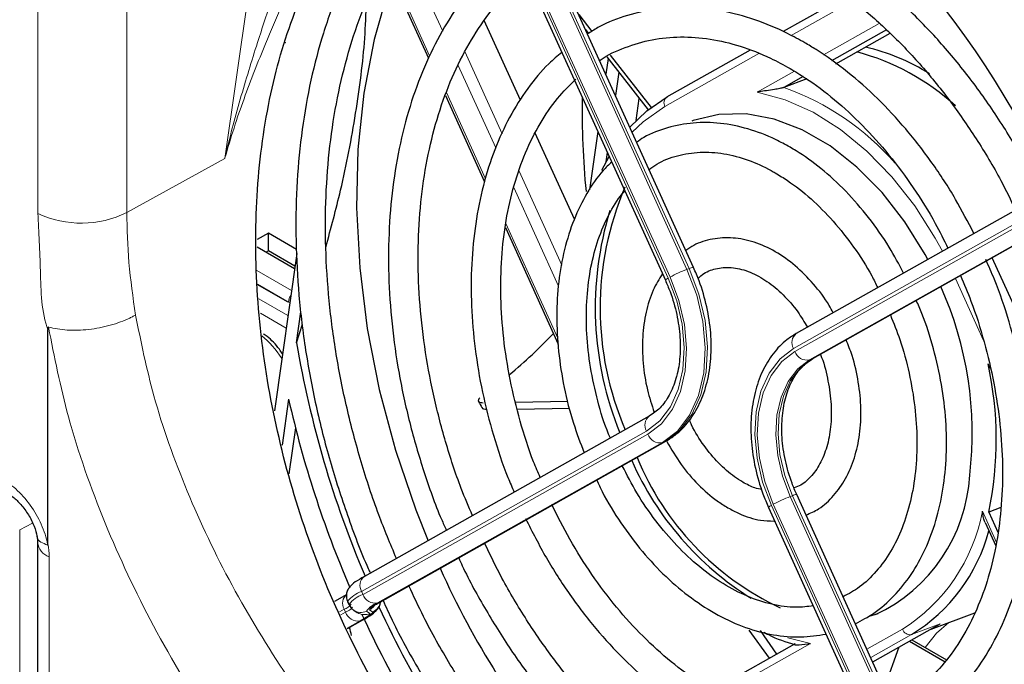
# Paper-space layout 'Blatt2' of a CAD drawing. Header units: millimetres. Extents: x 5 to 418, y 2 to 292.
# Tile 35 of 50: x 104 to 128, y 185 to 201. Entities that reach past the tile are written whole.
import ezdxf

# ---------------------------------------------------------------- set-up
doc = ezdxf.new("R2010")
doc.units = ezdxf.units.MM

psp = doc.layouts.new('Blatt2')

# ---------------------------------------------------------------- linework, layer by layer
at = {"color": 7, "linetype": 'Continuous', "lineweight": 18}
for p, q in [((109.296, 197.397), (111.409, 212.092)), ((106.915, 209.524), (106.915, 196.083)), ((104.751, 196.059), (104.751, 209.497)), ((120.593, 194.722), (115.715, 205.456)), ((120.127, 194.513), (115.262, 205.217)), ((115.673, 205.405), (120.537, 194.701)), ((115.215, 205.19), (120.08, 194.486)), ((114.597, 200.492), (113.559, 202.776)), ((113.227, 202.207), (114.279, 199.893)), ((124.57, 201.23), (123.07, 200.387)), ((123.854, 199.916), (125.212, 200.68)), ((115.133, 199.995), (116.042, 197.995)), ((122.286, 199.946), (120.002, 198.662)), ((115.886, 197.655), (114.975, 199.659)), ((122.241, 199.009), (123.149, 199.519)), ((114.686, 198.998), (115.638, 196.902)), ((106.915, 196.083), (109.296, 197.397)), ((116.454, 197.088), (117.492, 194.804)), ((117.413, 194.295), (116.323, 196.694)), ((129.554, 196.393), (123.128, 192.78)), ((123.161, 192.707), (129.585, 196.319)), ((129.724, 195.99), (123.516, 192.499)), ((123.572, 192.52), (129.728, 195.981)), ((116.132, 195.815), (117.399, 193.028)), ((110.073, 194.675), (110.918, 194.187)), ((120.593, 194.722), (120.537, 194.701)), ((127.751, 192.973), (127.065, 194.482)), ((110.805, 193.928), (110.089, 194.342)), ((110.127, 193.983), (110.832, 193.576)), ((110.789, 193.274), (110.164, 193.635)), ((123.572, 192.52), (123.516, 192.499)), ((119.554, 190.77), (112.626, 186.874)), ((112.659, 186.801), (119.587, 190.697)), ((119.942, 190.49), (113.013, 186.594)), ((113.05, 186.604), (119.998, 190.51)), ((119.998, 190.51), (119.942, 190.49)), ((123.103, 189.2), (123.047, 189.179)), ((123.047, 189.179), (127.912, 178.475)), ((127.981, 178.466), (123.103, 189.2)), ((122.589, 188.964), (127.454, 178.26)), ((127.501, 178.287), (122.636, 188.991)), ((127.72, 188.82), (128.064, 188.065)), ((104.624, 188.53), (104.31, 188.367)), ((104.31, 188.367), (104.31, 184.491)), ((105.029, 187.715), (105.029, 183.519)), ((112.626, 186.874), (112.659, 186.801)), ((112.202, 186.44), (112.085, 186.374)), ((112.119, 186.302), (112.235, 186.367)), ((112.235, 186.367), (112.202, 186.44)), ((112.743, 186.392), (112.827, 186.337)), ((112.897, 186.372), (112.813, 186.427)), ((112.59, 186.16), (112.273, 185.981)), ((112.277, 185.973), (112.626, 186.17)), ((126.695, 186.084), (125.999, 185.825)), ((124.914, 185.469), (125.777, 185.955)), ((125.999, 185.825), (125.006, 185.267)), ((123.538, 185.608), (121.341, 184.372)), ((122.992, 185.745), (123.538, 185.608))]:
    psp.add_line(p, q, dxfattribs=at)
at = {"color": 7, "linetype": 'Continuous', "lineweight": 25}
for p, q in [((120.696, 194.749), (115.818, 205.483)), ((115.146, 205.141), (120.011, 194.437)), ((113.195, 202.152), (114.249, 199.834)), ((124.412, 201.344), (122.873, 200.479)), ((117.904, 200.893), (118.221, 200.486)), ((116.486, 198.81), (115.604, 200.75)), ((118.07, 200.528), (118.141, 200.437)), ((125.389, 200.525), (124.054, 199.774)), ((124.158, 199.7), (125.477, 200.442)), ((122.074, 200.03), (120.043, 198.888)), ((118.617, 199.827), (118.563, 199.443)), ((118.586, 199.866), (119.592, 198.578)), ((118.671, 199.909), (119.665, 198.636)), ((118.876, 199.495), (118.796, 198.93)), ((123.364, 199.386), (122.892, 199.121)), ((123.451, 199.329), (122.892, 199.121)), ((114.662, 198.926), (115.615, 196.828)), ((119.302, 198.317), (119.377, 198.852)), ((118.367, 198.055), (118.166, 196.633)), ((117.798, 195.921), (116.849, 198.01)), ((118.6, 197.541), (118.567, 197.312)), ((118.468, 197.114), (118.643, 197.447)), ((129.443, 196.655), (123.194, 193.141)), ((123.597, 192.532), (129.728, 195.979)), ((116.12, 195.716), (117.406, 192.887)), ((110.357, 195.581), (110.087, 195.425)), ((111.04, 195.187), (110.357, 195.581)), ((110.357, 195.149), (110.357, 195.581)), ((110.083, 195.249), (110.994, 194.724)), ((110.357, 195.149), (110.307, 195.12)), ((111.002, 194.777), (110.357, 195.149)), ((111.046, 195.088), (110.505, 191.263)), ((130.182, 190.098), (127.96, 194.985)), ((110.091, 194.331), (110.697, 193.981)), ((111.045, 192.918), (111.15, 193.667)), ((104.997, 188.029), (104.997, 193.231)), ((111.045, 192.918), (111.187, 193.368)), ((123.572, 192.52), (123.597, 192.532)), ((127.915, 192.288), (127.861, 192.407)), ((110.85, 191.543), (110.693, 190.43)), ((116.37, 191.475), (117.638, 191.497)), ((116.411, 191.304), (117.682, 191.326)), ((119.62, 191.132), (112.691, 187.236)), ((111.016, 190.852), (110.858, 189.735)), ((113.074, 186.615), (120.023, 190.522)), ((120.023, 190.522), (119.998, 190.51)), ((128.084, 178.492), (123.206, 189.227)), ((122.521, 188.915), (127.385, 178.211)), ((128.172, 188.91), (127.877, 188.801)), ((127.877, 188.801), (128.097, 188.317)), ((127.789, 188.545), (128.044, 187.982)), ((104.745, 188.068), (104.745, 183.868)), ((112.268, 186.802), (111.963, 186.63)), ((112.283, 186.626), (112.316, 186.554)), ((112.32, 186.549), (112.316, 186.554)), ((113.074, 186.615), (113.05, 186.604)), ((112.435, 186.415), (112.519, 186.359)), ((124.965, 186.27), (125.19, 186.337)), ((126.473, 185.959), (127.539, 186.356)), ((112.278, 185.971), (112.651, 186.181)), ((112.651, 186.181), (112.626, 186.17)), ((125.054, 185.161), (126.695, 186.084)), ((122.547, 185.253), (122.049, 185.928)), ((122.315, 185.926), (122.716, 185.348)), ((123.153, 185.594), (121.161, 184.474)), ((125.948, 185.664), (126.815, 185.164)), ((126.006, 185.697), (126.847, 185.211)), ((125.338, 184.536), (125.698, 185.524))]:
    psp.add_line(p, q, dxfattribs=at)
at = {"color": 7, "linetype": 'Continuous', "lineweight": 25, "flags": 128}
for points in [[(113.368, 201.771), (113.279, 201.519), (112.926, 200.288), (112.677, 198.981), (112.535, 197.612), (112.502, 196.193), (112.578, 194.739), (112.762, 193.264), (113.053, 191.783), (113.447, 190.309), (113.941, 188.857), (114.24, 188.106)], [(119.149, 198.154), (119.562, 198.553), (120.059, 198.895)], [(126.394, 194.941), (126.33, 195.06), (125.838, 195.854), (125.28, 196.569), (124.669, 197.189), (124.017, 197.7), (123.341, 198.09), (122.655, 198.352), (121.973, 198.478), (121.313, 198.466), (120.687, 198.317), (120.658, 198.307)], [(110.697, 193.981), (110.818, 193.924), (110.878, 193.903)]]:
    psp.add_lwpolyline(points, dxfattribs=at)
at = {"color": 7, "linetype": 'Continuous', "lineweight": 18, "flags": 128}
for points in [[(126.748, 195.14), (126.573, 195.461), (126.075, 196.243), (125.519, 196.952), (124.914, 197.575), (124.272, 198.101), (123.604, 198.521), (122.923, 198.825), (122.241, 199.009)], [(120.002, 198.662), (119.471, 198.289), (119.203, 198.035)], [(120.537, 194.701), (120.773, 194.077), (120.922, 193.434), (120.98, 192.796), (120.944, 192.189), (120.816, 191.634), (120.6, 191.155), (120.305, 190.768), (119.942, 190.49)], [(119.998, 190.51), (120.361, 190.789), (120.656, 191.176), (120.872, 191.655), (121, 192.209), (121.036, 192.817), (120.978, 193.455), (120.828, 194.098), (120.593, 194.722)], [(120.08, 194.486), (120.287, 193.936), (120.419, 193.368), (120.47, 192.805), (120.439, 192.269), (120.325, 191.78), (120.135, 191.357), (119.875, 191.016), (119.554, 190.77)], [(119.587, 190.697), (119.916, 190.95), (120.183, 191.3), (120.379, 191.734), (120.495, 192.236), (120.528, 192.787), (120.475, 193.365), (120.34, 193.947), (120.127, 194.513)], [(123.128, 192.78), (122.8, 192.527), (122.532, 192.177), (122.337, 191.743), (122.221, 191.24), (122.188, 190.69), (122.24, 190.112), (122.376, 189.53), (122.589, 188.964)], [(122.636, 188.991), (122.428, 189.541), (122.297, 190.109), (122.245, 190.672), (122.277, 191.208), (122.39, 191.697), (122.581, 192.12), (122.841, 192.461), (123.161, 192.707)], [(123.103, 189.2), (122.917, 189.692), (122.799, 190.199), (122.754, 190.702), (122.782, 191.181), (122.883, 191.618), (123.053, 191.996), (123.286, 192.301), (123.572, 192.52)], [(123.516, 192.499), (123.23, 192.28), (122.998, 191.975), (122.827, 191.597), (122.726, 191.16), (122.698, 190.681), (122.744, 190.178), (122.861, 189.671), (123.047, 189.179)], [(112.827, 186.337), (112.831, 186.329), (112.824, 186.317), (112.808, 186.3), (112.783, 186.279), (112.748, 186.255), (112.734, 186.246)], [(126.904, 186.12), (126.607, 185.859), (126.332, 185.508)]]:
    psp.add_lwpolyline(points, dxfattribs=at)
at = {"color": 7, "linetype": 'Continuous', "lineweight": 25}
for centre, radius, start, end in [((123.237, 194.513), 5.655, 47.4115, 75.3829), ((123.749, 195.197), 5.034, 57.7022, 77.0689), ((137.585, 198.524), 19.597, 178.9552, 185.6474), ((125.867, 193.759), 7.442, 156.757, 203.395), ((126.279, 193.765), 7.973, 162.7432, 202.3742), ((118.738, 190.713), 8.736, 353.3147, 24.1224), ((107.574, 202.486), 13.482, 309.9007, 316.1153), ((135.648, 197.059), 24.95, 189.5521, 203.1627), ((119.379, 190.566), 8.679, 348.2659, 12.2477), ((136.337, 197.311), 26.132, 192.7517, 203.2704), ((125.766, 192.785), 6.969, 202.4086, 244.8291), ((126.105, 193.114), 7.558, 203.8646, 237.978), ((123.424, 189.93), 3.998, 295.1209, 356.6441), ((123.754, 189.463), 4.275, 301.6807, 344.8359), ((133.993, 196.22), 21.351, 204.2967, 220.0086), ((135.108, 196.685), 24.753, 204.7722, 216.4497), ((134.289, 196.321), 23.407, 204.8198, 219.3611), ((111.325, 188.441), 2.608, 299.0179, 302.7032), ((110.093, 185.284), 2.346, 12.715, 17.7374)]:
    psp.add_arc(centre, radius, start, end, dxfattribs=at)
at = {"color": 7, "linetype": 'Continuous', "lineweight": 18}
for centre, radius, start, end in [((120.718, 192.997), 6.498, 41.2466, 70.4562), ((120.147, 198.752), 0.171, 127.3727, 211.9684), ((105.807, 198.313), 2.489, 244.8826, 296.4231), ((121.746, 191.527), 3.397, 110.8451, 118.4746), ((120.696, 194.535), 0.213, 89.9953, 118.9724), ((120.132, 194.342), 0.154, 109.8792, 141.8105), ((111.152, 193.887), 0.308, 144.4418, 175.0732), ((123.36, 192.924), 0.273, 127.371, 211.9699), ((123.457, 192.806), 0.312, 198.4342, 280.9078), ((119.786, 190.915), 0.273, 127.3728, 211.9685), ((119.883, 190.796), 0.312, 198.4349, 280.9072), ((124.256, 186.004), 3.397, 110.8459, 118.4743), ((123.196, 189.05), 0.177, 86.9174, 122.0524), ((122.641, 188.82), 0.154, 109.8698, 141.8248), ((123.47, 189.611), 4.323, 302.2486, 349.4651), ((105.156, 188.108), 0.413, 185.5806, 252.0949), ((112.857, 187.019), 0.273, 127.3718, 211.9681), ((112.434, 186.585), 0.273, 127.3726, 211.9684), ((112.887, 186.152), 0.768, 109.8699, 141.8225), ((112.92, 186.079), 0.768, 109.869, 141.8235), ((112.954, 186.9), 0.312, 198.4351, 280.9069), ((112.072, 186.801), 0.384, 289.8703, 321.8227), ((113.168, 186.104), 0.513, 107.5032, 145.9196), ((113.185, 186.175), 0.449, 107.5047, 145.9181), ((112.763, 186.663), 0.321, 294.6707, 352.0499), ((112.105, 186.729), 0.384, 289.8718, 321.8201), ((112.531, 186.466), 0.312, 198.4363, 280.9057), ((112.609, 186.681), 0.318, 236.0613, 294.7245), ((112.694, 186.626), 0.318, 236.7624, 294.72), ((112.472, 186.659), 0.513, 287.5032, 325.9196), ((112.679, 186.719), 0.321, 294.6715, 320.564), ((125.962, 186.017), 0.195, 198.4349, 280.9064)]:
    psp.add_arc(centre, radius, start, end, dxfattribs=at)
at = {"color": 7, "linetype": 'Continuous', "lineweight": 25}
psp.add_ellipse((120.387, 191.292), major_axis=(-5.205, 14.733), ratio=0.666548, start_param=3.779944, end_param=5.691905, dxfattribs=at)
at = {"color": 7, "linetype": 'Continuous', "lineweight": 18}
psp.add_ellipse((109.973, 191.93), major_axis=(-0.8, 1.386), ratio=0.578674, start_param=4.819204, end_param=5.30107, dxfattribs=at)
at = {"color": 7, "linetype": 'Continuous', "lineweight": 25}
for points, knots in [([(119.095, 178.055), (119.038, 178.088), (118.756, 178.253), (118.026, 178.723), (116.922, 179.579), (115.537, 180.924), (114.129, 182.653), (112.802, 184.766), (111.694, 187.084), (110.851, 189.513), (110.283, 192.028), (110.018, 194.53), (110.065, 196.979), (110.426, 199.268), (111.1, 201.364), (112.064, 203.153), (113.234, 204.599), (114.171, 205.228), (114.616, 205.527)], [0, 0, 0, 0, 0.00666, 0.033311, 0.086696, 0.140978, 0.210888, 0.282824, 0.35284, 0.424829, 0.495875, 0.568926, 0.640947, 0.715027, 0.787542, 0.862171, 0.934463, 1, 1, 1, 1]), ([(115.053, 205.428), (114.81, 205.239), (114.311, 204.851), (113.638, 204.132), (113.02, 203.311), (112.478, 202.394), (112.016, 201.391), (111.637, 200.311), (111.346, 199.161), (111.144, 197.952), (111.033, 196.694), (111.014, 195.397), (111.086, 194.073), (111.249, 192.733), (111.503, 191.386), (111.842, 190.044), (112.273, 188.723), (112.609, 187.811), (112.821, 187.355), (112.838, 187.318)], [0, 0, 0, 0, 0.059, 0.12078, 0.182729, 0.24485, 0.30712, 0.369503, 0.43196, 0.494462, 0.556983, 0.619507, 0.682023, 0.744531, 0.807029, 0.869519, 0.932006, 0.994492, 1, 1, 1, 1]), ([(113.471, 187.674), (113.324, 188.026), (113.003, 188.796), (112.602, 190.02), (112.255, 191.324), (111.995, 192.636), (111.822, 193.941), (111.738, 195.229), (111.745, 196.489), (111.84, 197.71), (112.024, 198.881), (112.294, 199.991), (112.648, 201.032), (113.083, 201.995), (113.593, 202.872), (114.177, 203.652), (114.756, 204.279), (115.165, 204.596), (115.334, 204.727)], [0, 0, 0, 0, 0.0543009, 0.1186298, 0.1829534, 0.2472661, 0.3115635, 0.3758416, 0.4400986, 0.5043338, 0.5685512, 0.6327593, 0.6969685, 0.7612012, 0.8254917, 0.8898859, 0.9544378, 1, 1, 1, 1]), ([(129.158, 196.495), (129.105, 196.609), (128.879, 197.097), (128.407, 197.912), (127.747, 198.923), (127.023, 199.86), (126.248, 200.717), (125.429, 201.481), (124.595, 202.14), (124.025, 202.49), (123.75, 202.659)], [0, 0, 0, 0, 0.042112, 0.180146, 0.318221, 0.456348, 0.594538, 0.73279, 0.871093, 1, 1, 1, 1]), ([(116.33, 202.537), (116.162, 202.403), (115.767, 202.088), (115.222, 201.47), (114.69, 200.71), (114.238, 199.855), (113.867, 198.919), (113.582, 197.91), (113.387, 196.84), (113.282, 195.719), (113.27, 194.561), (113.349, 193.376), (113.52, 192.177), (113.779, 190.976), (114.129, 189.789), (114.435, 188.912), (114.647, 188.448), (114.688, 188.358)], [0, 0, 0, 0, 0.052547, 0.123292, 0.194307, 0.26559, 0.337093, 0.408749, 0.480496, 0.552287, 0.624086, 0.695875, 0.767651, 0.839413, 0.911166, 0.982916, 1, 1, 1, 1]), ([(115.321, 188.714), (115.228, 188.933), (114.977, 189.521), (114.656, 190.512), (114.356, 191.668), (114.144, 192.829), (114.02, 193.981), (113.985, 195.11), (114.039, 196.205), (114.182, 197.252), (114.411, 198.241), (114.724, 199.16), (115.115, 200.001), (115.583, 200.751), (116.087, 201.384), (116.463, 201.712), (116.636, 201.863)], [0, 0, 0, 0, 0.044279, 0.118704, 0.193119, 0.267515, 0.341883, 0.416216, 0.490513, 0.564775, 0.639015, 0.713252, 0.787524, 0.861895, 0.936452, 1, 1, 1, 1]), ([(123.39, 202.036), (123.535, 201.949), (123.959, 201.695), (124.65, 201.191), (125.445, 200.497), (126.204, 199.707), (126.919, 198.833), (127.579, 197.882), (128.121, 196.982), (128.412, 196.382), (128.529, 196.141)], [0, 0, 0, 0, 0.072445, 0.211434, 0.35043, 0.4894, 0.628374, 0.767378, 0.906414, 1, 1, 1, 1]), ([(111.753, 195.241), (111.879, 195.703), (112.178, 196.801), (112.496, 198.502), (112.7, 200.032), (112.732, 200.907), (112.742, 201.198)], [0, 0, 0, 0, 0.225049, 0.535293, 0.845517, 1, 1, 1, 1]), ([(123.403, 200.208), (123.264, 200.285), (122.863, 200.507), (122.188, 200.785), (121.387, 201), (120.594, 201.089), (119.822, 201.055), (119.087, 200.89), (118.522, 200.682), (118.226, 200.492), (118.141, 200.437)], [0, 0, 0, 0, 0.077418, 0.223102, 0.368555, 0.513362, 0.657314, 0.800383, 0.942807, 1, 1, 1, 1]), ([(110.773, 200.205), (110.773, 200.206), (110.772, 200.209), (110.775, 200.214), (110.779, 200.217), (110.781, 200.218)], [0, 0, 0, 0, 0.095035, 0.613537, 1, 1, 1, 1]), ([(118.412, 199.775), (118.418, 199.779), (118.608, 199.923), (119.032, 200.104), (119.682, 200.304), (120.376, 200.37), (121.095, 200.319), (121.83, 200.144), (122.483, 199.891), (122.886, 199.671), (123.043, 199.585)], [0, 0, 0, 0, 0.004436, 0.154336, 0.305295, 0.456468, 0.606844, 0.756075, 0.904285, 1, 1, 1, 1]), ([(127.515, 195.571), (127.37, 195.851), (127.06, 196.452), (126.502, 197.305), (125.866, 198.127), (125.177, 198.867), (124.446, 199.514), (123.847, 199.945), (123.495, 200.154), (123.403, 200.208)], [0, 0, 0, 0, 0.140489, 0.30092, 0.461444, 0.622077, 0.782822, 0.943648, 1, 1, 1, 1]), ([(117.494, 199.974), (117.387, 199.885), (117.082, 199.634), (116.653, 199.106), (116.21, 198.407), (115.849, 197.617), (115.572, 196.751), (115.384, 195.819), (115.287, 194.837), (115.283, 193.816), (115.372, 192.772), (115.549, 191.717), (115.821, 190.668), (116.085, 189.852), (116.284, 189.403), (116.336, 189.285)], [0, 0, 0, 0, 0.045019, 0.127901, 0.211242, 0.295023, 0.379137, 0.463458, 0.547881, 0.632331, 0.716768, 0.801183, 0.885579, 0.969966, 1, 1, 1, 1]), ([(123.043, 199.585), (123.169, 199.509), (123.535, 199.289), (124.131, 198.841), (124.812, 198.213), (125.456, 197.494), (126.048, 196.694), (126.53, 195.931), (126.782, 195.418), (126.882, 195.215)], [0, 0, 0, 0, 0.084177, 0.246151, 0.408141, 0.570095, 0.732074, 0.894106, 1, 1, 1, 1]), ([(116.968, 189.64), (116.913, 189.768), (116.72, 190.214), (116.47, 191.014), (116.223, 192.02), (116.066, 193.028), (115.997, 194.02), (116.018, 194.981), (116.126, 195.899), (116.321, 196.758), (116.597, 197.547), (116.953, 198.253), (117.362, 198.859), (117.681, 199.175), (117.834, 199.326)], [0, 0, 0, 0, 0.035357, 0.123888, 0.2124, 0.300872, 0.389288, 0.477636, 0.565916, 0.654146, 0.742364, 0.830643, 0.919121, 1, 1, 1, 1]), ([(122.892, 199.121), (122.886, 199.119), (122.873, 199.114), (122.84, 199.106), (122.766, 199.09), (122.563, 199.056), (122.388, 199.032), (122.26, 199.012), (122.242, 199.009), (122.241, 199.009)], [0, 0, 0, 0, 0.027867, 0.062396, 0.122985, 0.30406, 0.901495, 0.996785, 1, 1, 1, 1]), ([(123.045, 197.67), (122.927, 197.734), (122.591, 197.918), (122.022, 198.133), (121.349, 198.27), (120.689, 198.281), (120.064, 198.158), (119.601, 197.991), (119.37, 197.831), (119.313, 197.792)], [0, 0, 0, 0, 0.09234, 0.265278, 0.437641, 0.608506, 0.777563, 0.945173, 1, 1, 1, 1]), ([(119.615, 197.129), (119.677, 197.174), (119.888, 197.33), (120.302, 197.478), (120.847, 197.569), (121.428, 197.532), (122.012, 197.378), (122.433, 197.189), (122.652, 197.065), (122.685, 197.046)], [0, 0, 0, 0, 0.075135, 0.256832, 0.440646, 0.623363, 0.803455, 0.970194, 1, 1, 1, 1]), ([(125.806, 194.61), (125.692, 194.823), (125.438, 195.3), (124.962, 195.971), (124.405, 196.616), (123.81, 197.159), (123.348, 197.491), (123.093, 197.641), (123.045, 197.67)], [0, 0, 0, 0, 0.162028, 0.362821, 0.563846, 0.765136, 0.955418, 1, 1, 1, 1]), ([(118.706, 197.307), (118.635, 197.241), (118.406, 197.026), (118.093, 196.557), (117.775, 195.917), (117.545, 195.193), (117.404, 194.407), (117.355, 193.574), (117.4, 192.709), (117.538, 191.833), (117.746, 191.001), (117.946, 190.481), (118.038, 190.242)], [0, 0, 0, 0, 0.047368, 0.153075, 0.259762, 0.367269, 0.475287, 0.58354, 0.691833, 0.800095, 0.908321, 1, 1, 1, 1]), ([(122.685, 197.046), (122.785, 196.985), (123.08, 196.806), (123.559, 196.427), (124.101, 195.884), (124.596, 195.252), (124.958, 194.703), (125.128, 194.352), (125.175, 194.255)], [0, 0, 0, 0, 0.105458, 0.309555, 0.513708, 0.717815, 0.922014, 1, 1, 1, 1]), ([(118.674, 190.599), (118.646, 190.664), (118.507, 190.989), (118.333, 191.605), (118.161, 192.426), (118.083, 193.239), (118.092, 194.024), (118.189, 194.763), (118.367, 195.442), (118.63, 196.035), (118.855, 196.423), (119.006, 196.579), (119.027, 196.601)], [0, 0, 0, 0, 0.029543, 0.148807, 0.268009, 0.387087, 0.505997, 0.624727, 0.743331, 0.861924, 0.980785, 1, 1, 1, 1]), ([(126.983, 180.916), (127.054, 180.949), (127.382, 181.101), (127.914, 181.485), (128.567, 182.067), (129.149, 182.761), (129.659, 183.549), (130.09, 184.426), (130.438, 185.383), (130.699, 186.409), (130.87, 187.494), (130.95, 188.626), (130.937, 189.793), (130.833, 190.983), (130.638, 192.184), (130.356, 193.383), (129.982, 194.564), (129.682, 195.385), (129.487, 195.795), (129.469, 195.834)], [0, 0, 0, 0, 0.01793, 0.082056, 0.14629, 0.210735, 0.275431, 0.340362, 0.405477, 0.470715, 0.536024, 0.601362, 0.666702, 0.732031, 0.797347, 0.862651, 0.927949, 0.993247, 1, 1, 1, 1]), ([(124.091, 193.645), (124.06, 193.705), (123.925, 193.962), (123.616, 194.357), (123.177, 194.805), (122.69, 195.15), (122.178, 195.381), (121.658, 195.486), (121.158, 195.454), (120.767, 195.34), (120.573, 195.201), (120.511, 195.156)], [0, 0, 0, 0, 0.039012, 0.168943, 0.299309, 0.430142, 0.560972, 0.69065, 0.817757, 0.941855, 1, 1, 1, 1]), ([(128.834, 195.477), (128.947, 195.213), (129.218, 194.583), (129.557, 193.547), (129.859, 192.391), (130.072, 191.229), (130.198, 190.077), (130.235, 188.947), (130.182, 187.852), (130.041, 186.803), (129.813, 185.813), (129.503, 184.893), (129.112, 184.051), (128.647, 183.297), (128.113, 182.636), (127.511, 182.086), (127.031, 181.731), (126.74, 181.596), (126.685, 181.571)], [0, 0, 0, 0, 0.04785, 0.11473, 0.181602, 0.248457, 0.315286, 0.382085, 0.44885, 0.515585, 0.582299, 0.64901, 0.715752, 0.782581, 0.849576, 0.916832, 0.984428, 1, 1, 1, 1]), ([(125.814, 183.442), (125.83, 183.448), (126.076, 183.549), (126.505, 183.852), (127.088, 184.352), (127.597, 184.968), (128.034, 185.675), (128.39, 186.47), (128.661, 187.34), (128.844, 188.275), (128.935, 189.26), (128.934, 190.283), (128.84, 191.328), (128.656, 192.383), (128.381, 193.431), (128.095, 194.29), (127.874, 194.78), (127.802, 194.941)], [0, 0, 0, 0, 0.005043, 0.077567, 0.15019, 0.223125, 0.296467, 0.370192, 0.444203, 0.518389, 0.592661, 0.666953, 0.741233, 0.815493, 0.889737, 0.963975, 1, 1, 1, 1]), ([(120.023, 190.522), (120.099, 190.57), (120.308, 190.7), (120.597, 191.001), (120.861, 191.436), (121.041, 191.952), (121.132, 192.531), (121.129, 193.153), (121.032, 193.792), (120.876, 194.329), (120.743, 194.64), (120.696, 194.749)], [0, 0, 0, 0, 0.069025, 0.188183, 0.308618, 0.431379, 0.555888, 0.681193, 0.806608, 0.931999, 1, 1, 1, 1]), ([(120.806, 194.483), (120.852, 194.524), (120.993, 194.649), (121.277, 194.742), (121.654, 194.762), (122.067, 194.653), (122.483, 194.429), (122.877, 194.097), (123.215, 193.716), (123.389, 193.421), (123.465, 193.293)], [0, 0, 0, 0, 0.0692666, 0.209507, 0.3558972, 0.4972449, 0.6329457, 0.7663568, 0.8992769, 1, 1, 1, 1]), ([(119.94, 194.594), (119.86, 194.465), (119.688, 194.185), (119.528, 193.663), (119.443, 193.065), (119.457, 192.426), (119.551, 191.802), (119.681, 191.408), (119.741, 191.226)], [0, 0, 0, 0, 0.148595, 0.321568, 0.496907, 0.673278, 0.849755, 1, 1, 1, 1]), ([(120.011, 194.437), (120.05, 194.345), (120.166, 194.076), (120.3, 193.606), (120.381, 193.046), (120.373, 192.513), (120.283, 192.033), (120.116, 191.631), (119.893, 191.318), (119.71, 191.193), (119.62, 191.132)], [0, 0, 0, 0, 0.069209, 0.20344, 0.337613, 0.471284, 0.604355, 0.737111, 0.870282, 1, 1, 1, 1]), ([(127.187, 194.551), (127.275, 194.345), (127.5, 193.82), (127.774, 192.94), (128.013, 191.933), (128.162, 190.926), (128.224, 189.936), (128.196, 188.977), (128.08, 188.064), (127.879, 187.21), (127.595, 186.428), (127.235, 185.727), (126.804, 185.116), (126.304, 184.611), (125.876, 184.276), (125.601, 184.149), (125.529, 184.116)], [0, 0, 0, 0, 0.049422, 0.126349, 0.203259, 0.280132, 0.356955, 0.433719, 0.510424, 0.587089, 0.663747, 0.740464, 0.817367, 0.894628, 0.97244, 1, 1, 1, 1]), ([(124.632, 186.089), (124.786, 186.169), (125.125, 186.345), (125.581, 186.752), (126.001, 187.272), (126.344, 187.887), (126.604, 188.584), (126.777, 189.35), (126.858, 190.169), (126.845, 191.024), (126.741, 191.899), (126.542, 192.774), (126.331, 193.463), (126.16, 193.842), (126.113, 193.947)], [0, 0, 0, 0, 0.072127, 0.159379, 0.247159, 0.33574, 0.425074, 0.514926, 0.605046, 0.695247, 0.785431, 0.875584, 0.96572, 1, 1, 1, 1]), ([(125.484, 193.593), (125.564, 193.394), (125.75, 192.933), (125.95, 192.178), (126.091, 191.357), (126.143, 190.551), (126.107, 189.778), (125.984, 189.057), (125.78, 188.402), (125.499, 187.827), (125.149, 187.347), (124.761, 186.974), (124.47, 186.816), (124.335, 186.743)], [0, 0, 0, 0, 0.07102, 0.165284, 0.25948, 0.353566, 0.447512, 0.541323, 0.635062, 0.728836, 0.822928, 0.917807, 1, 1, 1, 1]), ([(105.009, 193.297), (105.009, 193.297), (105.008, 193.297), (105.005, 193.296), (105.001, 193.29), (104.998, 193.268), (104.997, 193.246), (104.997, 193.231)], [0, 0, 0, 0, 0.025397, 0.058855, 0.121002, 0.388368, 1, 1, 1, 1]), ([(110.7, 192.646), (110.676, 192.684), (110.569, 192.849), (110.404, 193.016), (110.265, 193.112), (110.235, 193.132)], [0, 0, 0, 0, 0.191917, 0.82521, 1, 1, 1, 1]), ([(123.194, 193.141), (123.118, 193.094), (122.909, 192.963), (122.62, 192.663), (122.356, 192.228), (122.176, 191.712), (122.085, 191.132), (122.088, 190.51), (122.185, 189.872), (122.341, 189.334), (122.474, 189.024), (122.521, 188.915)], [0, 0, 0, 0, 0.069024, 0.188183, 0.308618, 0.431379, 0.555888, 0.681193, 0.806608, 0.931999, 1, 1, 1, 1]), ([(123.433, 188.728), (123.537, 188.775), (123.787, 188.886), (124.115, 189.191), (124.41, 189.608), (124.623, 190.112), (124.749, 190.685), (124.782, 191.309), (124.717, 191.958), (124.593, 192.528), (124.458, 192.861), (124.407, 192.987)], [0, 0, 0, 0, 0.083746, 0.199721, 0.316788, 0.43614, 0.557551, 0.680091, 0.802941, 0.925775, 1, 1, 1, 1]), ([(123.206, 189.227), (123.167, 189.318), (123.051, 189.587), (122.916, 190.058), (122.836, 190.617), (122.844, 191.15), (122.934, 191.63), (123.101, 192.033), (123.324, 192.345), (123.507, 192.47), (123.597, 192.532)], [0, 0, 0, 0, 0.069209, 0.20344, 0.337613, 0.471284, 0.604355, 0.737111, 0.870282, 1, 1, 1, 1]), ([(123.781, 192.636), (123.782, 192.634), (123.864, 192.452), (123.96, 192.058), (124.052, 191.485), (124.05, 190.933), (123.965, 190.435), (123.805, 190.009), (123.58, 189.678), (123.356, 189.468), (123.195, 189.408), (123.14, 189.388)], [0, 0, 0, 0, 0.001053, 0.134309, 0.267333, 0.399858, 0.531777, 0.663328, 0.795153, 0.929192, 1, 1, 1, 1]), ([(115.498, 191.582), (115.484, 191.563), (115.456, 191.526), (115.466, 191.486), (115.511, 191.464), (115.561, 191.462), (115.583, 191.461)], [0, 0, 0, 0, 0.266471, 0.532972, 0.798974, 1, 1, 1, 1]), ([(115.466, 191.498), (115.475, 191.482), (115.509, 191.419), (115.544, 191.356), (115.57, 191.309)], [0, 0, 0, 0, 0.25002, 1, 1, 1, 1]), ([(115.676, 191.291), (115.647, 191.292), (115.591, 191.295), (115.571, 191.316), (115.561, 191.327)], [0, 0, 0, 0, 0.508907, 1, 1, 1, 1]), ([(121.894, 189.529), (121.826, 189.571), (121.626, 189.695), (121.298, 189.981), (120.947, 190.411), (120.709, 190.775), (120.615, 190.998), (120.599, 191.038)], [0, 0, 0, 0, 0.136449, 0.404552, 0.672964, 0.941476, 1, 1, 1, 1]), ([(120.046, 190.52), (120.158, 190.329), (120.383, 189.945), (120.802, 189.459), (121.193, 189.116), (121.446, 188.96), (121.534, 188.905)], [0, 0, 0, 0, 0.2819038, 0.56459, 0.8483083, 1, 1, 1, 1]), ([(123.608, 186.523), (123.469, 186.506), (123.148, 186.464), (122.608, 186.543), (122.01, 186.733), (121.415, 187.043), (120.835, 187.459), (120.282, 187.975), (119.77, 188.581), (119.321, 189.232), (119.079, 189.705), (118.965, 189.927)], [0, 0, 0, 0, 0.089476, 0.207926, 0.324649, 0.440085, 0.554841, 0.66934, 0.783783, 0.89826, 1, 1, 1, 1]), ([(118.341, 189.576), (118.384, 189.483), (118.554, 189.117), (118.925, 188.529), (119.444, 187.831), (120.021, 187.217), (120.64, 186.696), (121.292, 186.281), (121.962, 185.978), (122.637, 185.801), (123.298, 185.74), (123.715, 185.806), (123.919, 185.837)], [0, 0, 0, 0, 0.036654, 0.144235, 0.251918, 0.359734, 0.46769, 0.57573, 0.683656, 0.791164, 0.897862, 1, 1, 1, 1]), ([(122.354, 189.349), (122.3, 189.359), (122.151, 189.387), (121.994, 189.474), (121.894, 189.529)], [0, 0, 0, 0, 0.366364, 1, 1, 1, 1]), ([(103.98, 189.276), (104.036, 189.243), (104.148, 189.177), (104.348, 188.986), (104.532, 188.737), (104.664, 188.469), (104.724, 188.28), (104.73, 188.215), (104.73, 188.211)], [0, 0, 0, 0, 0.1884885, 0.3763825, 0.5824769, 0.7972943, 0.9861351, 1, 1, 1, 1]), ([(124.827, 183.841), (124.71, 183.805), (124.377, 183.704), (123.784, 183.669), (123.064, 183.727), (122.328, 183.911), (121.59, 184.212), (120.859, 184.626), (120.147, 185.147), (119.462, 185.768), (118.815, 186.479), (118.218, 187.273), (117.686, 188.11), (117.39, 188.704), (117.249, 188.989)], [0, 0, 0, 0, 0.047587, 0.136648, 0.22521, 0.313094, 0.400389, 0.487289, 0.573972, 0.660565, 0.747135, 0.833716, 0.920325, 1, 1, 1, 1]), ([(121.534, 188.905), (121.624, 188.857), (121.881, 188.721), (122.261, 188.592), (122.543, 188.586), (122.654, 188.583)], [0, 0, 0, 0, 0.247796, 0.705508, 1, 1, 1, 1]), ([(127.791, 188.546), (127.786, 188.556), (127.745, 188.633), (127.731, 188.735), (127.72, 188.82), (127.72, 188.82)], [0, 0, 0, 0, 0.138115, 0.993387, 1, 1, 1, 1]), ([(116.613, 188.642), (116.776, 188.321), (117.103, 187.678), (117.681, 186.784), (118.313, 185.956), (118.999, 185.211), (119.729, 184.558), (120.492, 184.005), (121.279, 183.562), (122.079, 183.234), (122.881, 183.027), (123.672, 182.948), (124.431, 182.982), (124.904, 183.107), (125.133, 183.167)], [0, 0, 0, 0, 0.083874, 0.167781, 0.251735, 0.335746, 0.419817, 0.503931, 0.588033, 0.672031, 0.755798, 0.839184, 0.922073, 1, 1, 1, 1]), ([(104.729, 188.211), (104.737, 188.159), (104.746, 188.098), (104.745, 188.057), (104.745, 188.051)], [0, 0, 0, 0, 0.842219, 1, 1, 1, 1]), ([(104.991, 187.999), (104.991, 187.999), (104.992, 187.999), (104.993, 188), (104.995, 188.003), (104.997, 188.012), (104.997, 188.022), (104.997, 188.029)], [0, 0, 0, 0, 0.030284, 0.070215, 0.144446, 0.404689, 1, 1, 1, 1]), ([(126.03, 181.279), (125.815, 181.209), (125.35, 181.057), (124.588, 180.969), (123.764, 180.987), (122.921, 181.13), (122.069, 181.391), (121.218, 181.769), (120.377, 182.259), (119.554, 182.856), (118.759, 183.554), (118.001, 184.345), (117.287, 185.221), (116.629, 186.173), (116.064, 187.116), (115.754, 187.76), (115.617, 188.045)], [0, 0, 0, 0, 0.063823, 0.138164, 0.212275, 0.286034, 0.359438, 0.432562, 0.505496, 0.578324, 0.651103, 0.723867, 0.796635, 0.869417, 0.942218, 1, 1, 1, 1]), ([(114.987, 187.69), (115.015, 187.626), (115.211, 187.184), (115.645, 186.408), (116.287, 185.379), (116.996, 184.422), (117.758, 183.542), (118.566, 182.751), (119.411, 182.056), (120.287, 181.465), (121.183, 180.984), (122.09, 180.619), (122.998, 180.375), (123.897, 180.253), (124.776, 180.26), (125.582, 180.37), (126.073, 180.536), (126.295, 180.611)], [0, 0, 0, 0, 0.012203, 0.083781, 0.155377, 0.227, 0.298654, 0.37034, 0.442056, 0.513785, 0.585491, 0.657124, 0.728617, 0.799893, 0.870886, 0.941577, 1, 1, 1, 1]), ([(112.691, 187.236), (112.65, 187.212), (112.522, 187.138), (112.422, 187.072), (112.327, 186.98), (112.27, 186.883), (112.248, 186.772), (112.258, 186.664), (112.296, 186.61), (112.31, 186.591)], [0, 0, 0, 0, 0.1692085, 0.5196017, 0.6520716, 0.7450335, 0.8397404, 0.9406958, 1, 1, 1, 1]), ([(127.3, 178.399), (127.278, 178.389), (126.986, 178.252), (126.38, 178.098), (125.488, 177.95), (124.561, 177.936), (123.614, 178.041), (122.654, 178.268), (121.689, 178.612), (120.728, 179.072), (119.779, 179.643), (118.849, 180.321), (117.948, 181.1), (117.082, 181.973), (116.259, 182.934), (115.486, 183.973), (114.773, 185.083), (114.198, 186.098), (113.891, 186.758), (113.774, 187.009)], [0, 0, 0, 0, 0.005168, 0.069601, 0.134058, 0.198393, 0.262529, 0.326446, 0.39017, 0.453747, 0.517225, 0.580646, 0.644039, 0.707423, 0.770808, 0.834202, 0.897607, 0.961023, 1, 1, 1, 1]), ([(112.321, 186.554), (112.337, 186.522), (112.365, 186.466), (112.414, 186.43), (112.435, 186.415)], [0, 0, 0, 0, 0.577062, 1, 1, 1, 1]), ([(112.651, 186.181), (112.693, 186.205), (112.82, 186.279), (112.921, 186.344), (113.015, 186.438), (113.071, 186.526), (113.08, 186.592), (113.084, 186.621)], [0, 0, 0, 0, 0.206647, 0.634566, 0.796346, 0.909877, 1, 1, 1, 1]), ([(112.913, 186.516), (112.913, 186.515), (112.91, 186.513), (112.937, 186.533), (112.992, 186.568), (113.052, 186.602), (113.074, 186.615)], [0, 0, 0, 0, 0.06548, 0.325709, 0.746946, 1, 1, 1, 1]), ([(113.145, 186.655), (113.219, 186.493), (113.483, 185.91), (114.015, 184.953), (114.733, 183.797), (115.518, 182.712), (116.355, 181.702), (117.242, 180.778), (118.169, 179.946), (119.13, 179.214), (120.116, 178.588), (121.121, 178.074), (122.134, 177.676), (123.148, 177.398), (124.154, 177.243), (125.142, 177.21), (126.103, 177.306), (126.95, 177.489), (127.455, 177.693), (127.666, 177.779)], [0, 0, 0, 0, 0.023918, 0.086124, 0.148342, 0.210575, 0.272826, 0.335097, 0.397386, 0.459689, 0.521991, 0.58427, 0.646497, 0.708632, 0.770634, 0.832465, 0.894106, 0.955572, 1, 1, 1, 1]), ([(122.416, 185.879), (122.449, 185.86), (122.694, 185.723), (122.944, 185.648), (123.161, 185.583)], [0, 0, 0, 0, 0.136036, 1, 1, 1, 1]), ([(123.166, 185.6), (123.161, 185.598), (123.15, 185.593), (123.144, 185.587), (123.151, 185.578), (123.245, 185.571), (123.394, 185.586), (123.519, 185.605), (123.537, 185.607), (123.538, 185.608)], [0, 0, 0, 0, 0.027864, 0.062389, 0.122984, 0.304055, 0.901496, 0.996786, 1, 1, 1, 1])]:
    psp.add_open_spline(points, degree=3, knots=knots, dxfattribs=at)
at = {"color": 7, "linetype": 'Continuous', "lineweight": 18}
for points, knots in [([(109.296, 197.397), (109.297, 197.402), (109.413, 197.889), (109.667, 198.846), (110.055, 200.105), (110.299, 200.853), (110.402, 201.168)], [0, 0, 0, 0, 0.003605, 0.367474, 0.732975, 1, 1, 1, 1]), ([(110.674, 201.096), (110.545, 200.796), (110.242, 200.091), (109.751, 198.853), (109.438, 197.896), (109.298, 197.402), (109.296, 197.397)], [0, 0, 0, 0, 0.267972, 0.630132, 0.996417, 1, 1, 1, 1]), ([(104.997, 193.231), (104.997, 193.231), (104.834, 193.648), (104.822, 194.707), (104.774, 195.607), (104.751, 196.059)], [0, 0, 0, 0, 0.000008, 0.497555, 1, 1, 1, 1]), ([(106.915, 196.083), (106.924, 195.681), (106.942, 194.871), (107.065, 194.02), (107.127, 193.592)], [0, 0, 0, 0, 0.497693, 1, 1, 1, 1]), ([(107.127, 193.592), (107.109, 193.582), (107.063, 193.557), (106.877, 193.462), (106.521, 193.33), (105.986, 193.228), (105.449, 193.207), (105.156, 193.267), (105.009, 193.297)], [0, 0, 0, 0, 0.032414, 0.079524, 0.309644, 0.539763, 0.769882, 1, 1, 1, 1]), ([(107.127, 193.592), (107.26, 192.939), (107.547, 191.527), (108.342, 189.305), (109.434, 187.005), (110.785, 184.791), (112.336, 182.715), (114.044, 180.844), (115.463, 179.557), (116.292, 178.922), (116.51, 178.756)], [0, 0, 0, 0, 0.11921, 0.257409, 0.39561, 0.5342, 0.672791, 0.811711, 0.95063, 1, 1, 1, 1]), ([(111.797, 180.064), (111.429, 180.479), (110.456, 181.578), (108.994, 183.568), (107.529, 186), (106.333, 188.549), (105.468, 191.004), (105.154, 192.575), (105.009, 193.297)], [0, 0, 0, 0, 0.109576, 0.290024, 0.475695, 0.656124, 0.841713, 1, 1, 1, 1]), ([(103.814, 189.643), (103.95, 189.559), (104.22, 189.391), (104.58, 188.981), (104.853, 188.51), (104.96, 188.171), (104.99, 188.006), (104.991, 187.999)], [0, 0, 0, 0, 0.247376, 0.494646, 0.741802, 0.988683, 1, 1, 1, 1]), ([(104.74, 188.211), (104.739, 188.2), (104.735, 188.148), (104.814, 188.067), (104.932, 188.022), (104.991, 187.999)], [0, 0, 0, 0, 0.114597, 0.5573, 1, 1, 1, 1]), ([(104.997, 188.029), (104.997, 188.029), (105.016, 187.921), (105.022, 187.818), (105.029, 187.715)], [0, 0, 0, 0, 0.000067, 1, 1, 1, 1])]:
    psp.add_open_spline(points, degree=3, knots=knots, dxfattribs=at)

doc.saveas('drawing.dxf')
